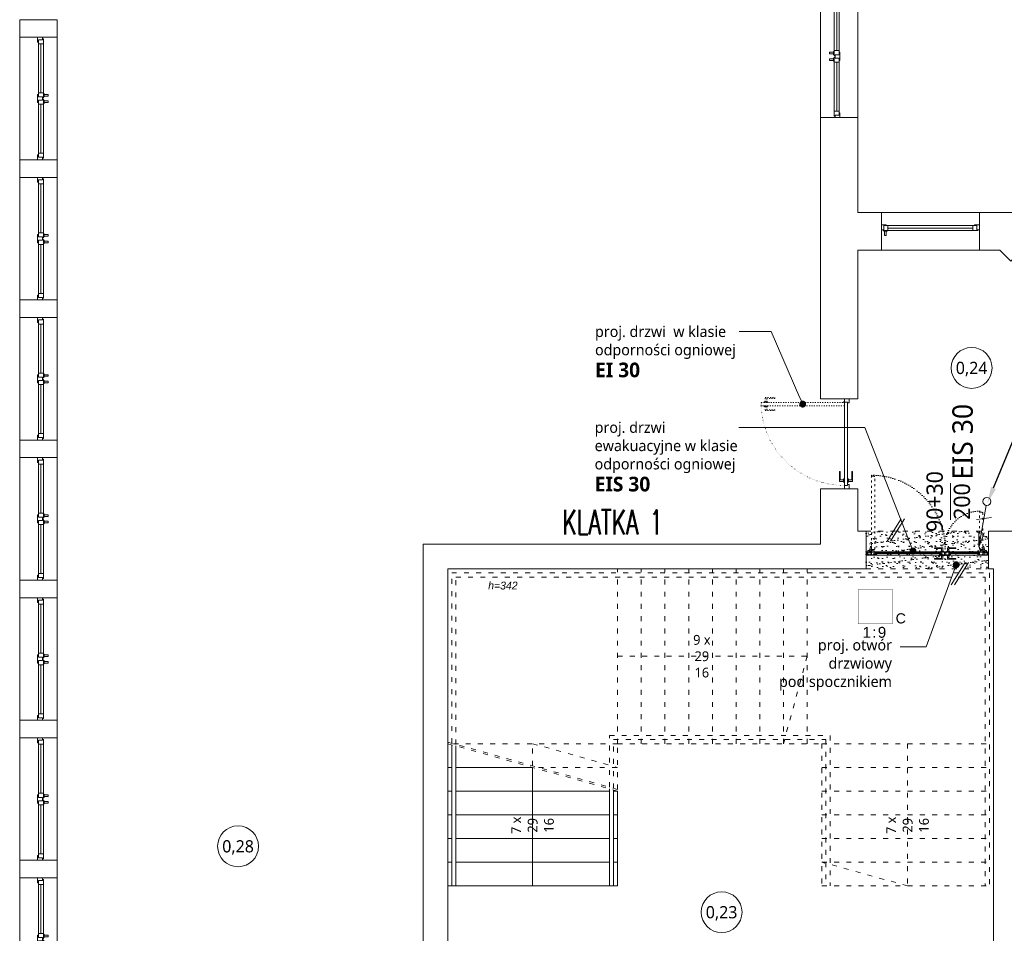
# Model space of a CAD drawing. Header units: millimetres. Extents: x 74561 to 128111, y -68197 to -28273.
# Tile 2 of 26: x 75001 to 77412, y -63446 to -61210. Entities that reach past the tile are written whole.
import ezdxf
from ezdxf import colors
from ezdxf.entities.mleader import LeaderData, LeaderLine
from ezdxf.enums import TextEntityAlignment as Align
from ezdxf.math import Vec2, Vec3

# ---------------------------------------------------------------- set-up
doc = ezdxf.new("R2010")
doc.units = ezdxf.units.MM
doc.set_wipeout_variables(frame=1)
doc.linetypes.add('ACAD_ISO03W100', pattern=[30, 12, -18])
doc.linetypes.add('ACAD_ISO07W100', pattern=[3, 0, -3])
doc.layers.get('0').update_dxf_attribs({"color": 251, "lineweight": 9})
for name, color, linetype, lineweight in [('_IE_Gniazda', 3, 'Continuous', 15), ('A-stolarka.ART', 251, 'Continuous', 9), ('IE_Gniazda.', 3, 'Continuous', 15), ('IE_Gniazda..', 3, 'Continuous', 15), ('IE_LEGENDA', 7, 'Continuous', 13), ('opis..KF', 251, 'Continuous', 9), ('SAP_elementy', 1, 'Continuous', 15), ('SchSec_adres_element', 1, 'Continuous', 15), ('SchSec_adres_grupy', 6, 'Continuous', 15), ('SchSec_centrala', 3, 'Continuous', 15), ('SchSec_opisy', 9, 'Continuous', 15), ('stolarka_arch', 251, 'Continuous', 9), ('zmiany..KF', 251, 'Continuous', 9), ('ściany ist..KF', 251, 'Continuous', 9)]:
    doc.layers.add(name, color=color, linetype=linetype, lineweight=lineweight)
doc.styles.add('ARCH', font='segoeuil.ttf')
doc.styles.add('omega_simplex', font='simplex.shx')
doc.styles.add('SIMLPEX', font='simplex.shx')
doc.styles.get("Standard").update_dxf_attribs({"font": 'arial.ttf'})

# ---------------------------------------------------------------- blocks, each defined once
blk = doc.blocks.new('*U994')
at = {"layer": 'stolarka_arch', "lineweight": 0}
blk.add_lwpolyline([(0, 0), (150, 0), (150, -46), (0, -46)], close=True, dxfattribs=at)
at = {"layer": 'stolarka_arch'}
for points in [[(0, -22), (6, -22), (6, -23), (3, -23), (3, -28), (0, -28)], [(3, -23), (8, -23), (8, -29), (2, -29), (2, -28), (3, -28)], [(8, -26), (68, -26), (68, -23), (8, -23)], [(73, -23), (68, -23), (68, -29), (74, -29), (74, -28), (73, -28)], [(70, -22), (80, -22), (80, -23), (77, -23), (77, -28), (73, -28), (73, -23), (70, -23)], [(77, -23), (82, -23), (82, -29), (76, -29), (76, -28), (77, -28)], [(142, -26), (82, -26), (82, -23), (142, -23)], [(147, -23), (142, -23), (142, -29), (148, -29), (148, -28), (147, -28)], [(150, -22), (144, -22), (144, -23), (147, -23), (147, -28), (150, -28)], [(8, -26), (68, -26), (68, -29), (8, -29)], [(73, -30), (69, -30), (69, -29), (73, -29)], [(72, -35), (70, -35), (70, -30), (72, -30)], [(81, -30), (77, -30), (77, -29), (81, -29)], [(80, -35), (78, -35), (78, -30), (80, -30)], [(142, -26), (82, -26), (82, -29), (142, -29)]]:
    blk.add_lwpolyline(points, close=True, dxfattribs=at)
blk = doc.blocks.new('*U1004')
at = {"layer": 'stolarka_arch', "lineweight": 0}
blk.add_lwpolyline([(0, 0), (150, 0), (150, -46), (0, -46)], close=True, dxfattribs=at)
at = {"layer": 'stolarka_arch'}
for points in [[(0, -22), (6, -22), (6, -23), (3, -23), (3, -28), (0, -28)], [(3, -23), (8, -23), (8, -29), (2, -29), (2, -28), (3, -28)], [(8, -26), (68, -26), (68, -23), (8, -23)], [(73, -23), (68, -23), (68, -29), (74, -29), (74, -28), (73, -28)], [(70, -22), (80, -22), (80, -23), (77, -23), (77, -28), (73, -28), (73, -23), (70, -23)], [(77, -23), (82, -23), (82, -29), (76, -29), (76, -28), (77, -28)], [(142, -26), (82, -26), (82, -23), (142, -23)], [(147, -23), (142, -23), (142, -29), (148, -29), (148, -28), (147, -28)], [(150, -22), (144, -22), (144, -23), (147, -23), (147, -28), (150, -28)], [(8, -26), (68, -26), (68, -29), (8, -29)], [(73, -30), (69, -30), (69, -29), (73, -29)], [(72, -35), (70, -35), (70, -30), (72, -30)], [(81, -30), (77, -30), (77, -29), (81, -29)], [(80, -35), (78, -35), (78, -30), (80, -30)], [(142, -26), (82, -26), (82, -29), (142, -29)]]:
    blk.add_lwpolyline(points, close=True, dxfattribs=at)
blk = doc.blocks.new('*U996')
at = {"layer": 'stolarka_arch', "lineweight": 0}
blk.add_lwpolyline([(0, 0), (150, 0), (150, -46), (0, -46)], close=True, dxfattribs=at)
at = {"layer": 'stolarka_arch'}
for points in [[(0, -22), (6, -22), (6, -23), (3, -23), (3, -28), (0, -28)], [(3, -23), (8, -23), (8, -29), (2, -29), (2, -28), (3, -28)], [(8, -26), (68, -26), (68, -23), (8, -23)], [(73, -23), (68, -23), (68, -29), (74, -29), (74, -28), (73, -28)], [(70, -22), (80, -22), (80, -23), (77, -23), (77, -28), (73, -28), (73, -23), (70, -23)], [(77, -23), (82, -23), (82, -29), (76, -29), (76, -28), (77, -28)], [(142, -26), (82, -26), (82, -23), (142, -23)], [(147, -23), (142, -23), (142, -29), (148, -29), (148, -28), (147, -28)], [(150, -22), (144, -22), (144, -23), (147, -23), (147, -28), (150, -28)], [(8, -26), (68, -26), (68, -29), (8, -29)], [(73, -30), (69, -30), (69, -29), (73, -29)], [(72, -35), (70, -35), (70, -30), (72, -30)], [(81, -30), (77, -30), (77, -29), (81, -29)], [(80, -35), (78, -35), (78, -30), (80, -30)], [(142, -26), (82, -26), (82, -29), (142, -29)]]:
    blk.add_lwpolyline(points, close=True, dxfattribs=at)
blk = doc.blocks.new('*U997')
at = {"layer": 'stolarka_arch', "lineweight": 0}
blk.add_lwpolyline([(0, 0), (150, 0), (150, -46), (0, -46)], close=True, dxfattribs=at)
at = {"layer": 'stolarka_arch'}
for points in [[(0, -22), (6, -22), (6, -23), (3, -23), (3, -28), (0, -28)], [(3, -23), (8, -23), (8, -29), (2, -29), (2, -28), (3, -28)], [(8, -26), (68, -26), (68, -23), (8, -23)], [(73, -23), (68, -23), (68, -29), (74, -29), (74, -28), (73, -28)], [(70, -22), (80, -22), (80, -23), (77, -23), (77, -28), (73, -28), (73, -23), (70, -23)], [(77, -23), (82, -23), (82, -29), (76, -29), (76, -28), (77, -28)], [(142, -26), (82, -26), (82, -23), (142, -23)], [(147, -23), (142, -23), (142, -29), (148, -29), (148, -28), (147, -28)], [(150, -22), (144, -22), (144, -23), (147, -23), (147, -28), (150, -28)], [(8, -26), (68, -26), (68, -29), (8, -29)], [(73, -30), (69, -30), (69, -29), (73, -29)], [(72, -35), (70, -35), (70, -30), (72, -30)], [(81, -30), (77, -30), (77, -29), (81, -29)], [(80, -35), (78, -35), (78, -30), (80, -30)], [(142, -26), (82, -26), (82, -29), (142, -29)]]:
    blk.add_lwpolyline(points, close=True, dxfattribs=at)
blk = doc.blocks.new('*U998')
at = {"layer": 'stolarka_arch', "lineweight": 0}
blk.add_lwpolyline([(0, 0), (150, 0), (150, -46), (0, -46)], close=True, dxfattribs=at)
at = {"layer": 'stolarka_arch'}
for points in [[(0, -22), (6, -22), (6, -23), (3, -23), (3, -28), (0, -28)], [(3, -23), (8, -23), (8, -29), (2, -29), (2, -28), (3, -28)], [(8, -26), (68, -26), (68, -23), (8, -23)], [(73, -23), (68, -23), (68, -29), (74, -29), (74, -28), (73, -28)], [(70, -22), (80, -22), (80, -23), (77, -23), (77, -28), (73, -28), (73, -23), (70, -23)], [(77, -23), (82, -23), (82, -29), (76, -29), (76, -28), (77, -28)], [(142, -26), (82, -26), (82, -23), (142, -23)], [(147, -23), (142, -23), (142, -29), (148, -29), (148, -28), (147, -28)], [(150, -22), (144, -22), (144, -23), (147, -23), (147, -28), (150, -28)], [(8, -26), (68, -26), (68, -29), (8, -29)], [(73, -30), (69, -30), (69, -29), (73, -29)], [(72, -35), (70, -35), (70, -30), (72, -30)], [(81, -30), (77, -30), (77, -29), (81, -29)], [(80, -35), (78, -35), (78, -30), (80, -30)], [(142, -26), (82, -26), (82, -29), (142, -29)]]:
    blk.add_lwpolyline(points, close=True, dxfattribs=at)
blk = doc.blocks.new('*U1000')
at = {"layer": 'stolarka_arch', "lineweight": 0}
blk.add_lwpolyline([(0, 0), (150, 0), (150, -46), (0, -46)], close=True, dxfattribs=at)
at = {"layer": 'stolarka_arch'}
for points in [[(0, -22), (6, -22), (6, -23), (3, -23), (3, -28), (0, -28)], [(3, -23), (8, -23), (8, -29), (2, -29), (2, -28), (3, -28)], [(8, -26), (68, -26), (68, -23), (8, -23)], [(73, -23), (68, -23), (68, -29), (74, -29), (74, -28), (73, -28)], [(70, -22), (80, -22), (80, -23), (77, -23), (77, -28), (73, -28), (73, -23), (70, -23)], [(77, -23), (82, -23), (82, -29), (76, -29), (76, -28), (77, -28)], [(142, -26), (82, -26), (82, -23), (142, -23)], [(147, -23), (142, -23), (142, -29), (148, -29), (148, -28), (147, -28)], [(150, -22), (144, -22), (144, -23), (147, -23), (147, -28), (150, -28)], [(8, -26), (68, -26), (68, -29), (8, -29)], [(73, -30), (69, -30), (69, -29), (73, -29)], [(72, -35), (70, -35), (70, -30), (72, -30)], [(81, -30), (77, -30), (77, -29), (81, -29)], [(80, -35), (78, -35), (78, -30), (80, -30)], [(142, -26), (82, -26), (82, -29), (142, -29)]]:
    blk.add_lwpolyline(points, close=True, dxfattribs=at)
blk = doc.blocks.new('*U1001')
at = {"layer": 'stolarka_arch', "lineweight": 0}
blk.add_lwpolyline([(0, 0), (150, 0), (150, -46), (0, -46)], close=True, dxfattribs=at)
at = {"layer": 'stolarka_arch'}
for points in [[(0, -22), (6, -22), (6, -23), (3, -23), (3, -28), (0, -28)], [(3, -23), (8, -23), (8, -29), (2, -29), (2, -28), (3, -28)], [(8, -26), (68, -26), (68, -23), (8, -23)], [(73, -23), (68, -23), (68, -29), (74, -29), (74, -28), (73, -28)], [(70, -22), (80, -22), (80, -23), (77, -23), (77, -28), (73, -28), (73, -23), (70, -23)], [(77, -23), (82, -23), (82, -29), (76, -29), (76, -28), (77, -28)], [(142, -26), (82, -26), (82, -23), (142, -23)], [(147, -23), (142, -23), (142, -29), (148, -29), (148, -28), (147, -28)], [(150, -22), (144, -22), (144, -23), (147, -23), (147, -28), (150, -28)], [(8, -26), (68, -26), (68, -29), (8, -29)], [(73, -30), (69, -30), (69, -29), (73, -29)], [(72, -35), (70, -35), (70, -30), (72, -30)], [(81, -30), (77, -30), (77, -29), (81, -29)], [(80, -35), (78, -35), (78, -30), (80, -30)], [(142, -26), (82, -26), (82, -29), (142, -29)]]:
    blk.add_lwpolyline(points, close=True, dxfattribs=at)
blk = doc.blocks.new('*U1065')
at = {"layer": 'stolarka_arch', "lineweight": 0}
blk.add_lwpolyline([(0, 0), (150, 0), (150, -46), (0, -46)], close=True, dxfattribs=at)
at = {"layer": 'stolarka_arch'}
for points in [[(0, -22), (6, -22), (6, -23), (3, -23), (3, -28), (0, -28)], [(3, -23), (8, -23), (8, -29), (2, -29), (2, -28), (3, -28)], [(8, -26), (68, -26), (68, -23), (8, -23)], [(73, -23), (68, -23), (68, -29), (74, -29), (74, -28), (73, -28)], [(70, -22), (80, -22), (80, -23), (77, -23), (77, -28), (73, -28), (73, -23), (70, -23)], [(77, -23), (82, -23), (82, -29), (76, -29), (76, -28), (77, -28)], [(142, -26), (82, -26), (82, -23), (142, -23)], [(147, -23), (142, -23), (142, -29), (148, -29), (148, -28), (147, -28)], [(150, -22), (144, -22), (144, -23), (147, -23), (147, -28), (150, -28)], [(8, -26), (68, -26), (68, -29), (8, -29)], [(73, -30), (69, -30), (69, -29), (73, -29)], [(72, -35), (70, -35), (70, -30), (72, -30)], [(81, -30), (77, -30), (77, -29), (81, -29)], [(80, -35), (78, -35), (78, -30), (80, -30)], [(142, -26), (82, -26), (82, -29), (142, -29)]]:
    blk.add_lwpolyline(points, close=True, dxfattribs=at)
blk = doc.blocks.new('*U667')
at = {"layer": 'stolarka_arch', "linetype": 'ACAD_ISO03W100', "lineweight": 0, "ltscale": 0.1}
for points in [[(3.5, 97), (-1.5, 97), (-1.5, 85), (-0.5, 85), (-0.5, 95), (3.5, 95)], [(3.5, 98), (3.5, 94), (4.5, 94), (4.5, 98)], [(4.5, 102), (4.5, 0), (8.5, 0), (8.5, 102)], [(9.5, 98), (9.5, 94), (8.5, 94), (8.5, 98)], [(9.5, 97), (14.5, 97), (14.5, 85), (13.5, 85), (13.5, 95), (9.5, 95)]]:
    blk.add_lwpolyline(points, close=True, dxfattribs=at)
at = {"layer": 'stolarka_arch'}
for points in [[(5, -4), (5, -6), (0, -6), (0, 0), (4, 0), (4, -4), (5, -4)], [(106, 0), (4, 0), (4, -4), (106, -4)], [(101, 1), (101, 6), (89, 6), (89, 5), (99, 5), (99, 1)], [(102, 1), (98, 1), (98, 0), (102, 0)], [(105, -4), (105, -6), (110, -6), (110, 0), (106, 0), (106, -4), (105, -4)], [(101, -5), (101, -10), (89, -10), (89, -9), (99, -9), (99, -5)], [(102, -5), (98, -5), (98, -4), (102, -4)]]:
    blk.add_lwpolyline(points, close=True, dxfattribs=at)
blk.add_circle((4, 0.5), 0.5, dxfattribs=at)
at = {"layer": 'stolarka_arch', "linetype": 'ACAD_ISO07W100', "lineweight": 0, "ltscale": 0.5}
blk.add_arc((4, 0), 102, 0, 89.6506, dxfattribs=at)
blk = doc.blocks.new('nr pom')
at = {"layer": 'opis..KF', "lineweight": 20}
blk.add_circle((0, 0), 25, dxfattribs=at)
at = {"layer": 'opis..KF', "style": 'ARCH'}
blk.add_attdef('00', text='', height=15, dxfattribs=at).set_placement((0, 0), align=Align.MIDDLE_CENTER)
blk = doc.blocks.new('*U1792')
at = {"layer": 'A-stolarka.ART'}
for p, q in [((0, -4.5), (0, 0)), ((175, -4.5), (175, 0)), ((106.1, -1.6), (14.1, -1.6)), ((160.9, -1.6), (119.9, -1.6))]:
    blk.add_line(p, q, dxfattribs=at)
at = {"layer": 'A-stolarka.ART', "lineweight": 0}
for p, q in [((105.1, -4.5), (15.1, -4.5)), ((15.3, 0), (104.8, 0)), ((159.9, -4.5), (120.9, -4.5)), ((121.2, 0), (159.7, 0))]:
    blk.add_line(p, q, dxfattribs=at)
at = {"layer": 'A-stolarka.ART', "color": 250, "linetype": 'ACAD_ISO03W100', "lineweight": 0, "ltscale": 0.25, "true_color": 0x323232}
for points in [[(12.5, 107.8), (11.7, 107.8), (11.7, 108.7), (11.5, 108.7), (11.5, 108.3), (8.2, 108.3), (8.2, 108.8), (8.5, 108.8), (8.5, 109), (8.2, 109), (8.2, 109.6), (8.5, 109.6), (8.5, 109.8), (8, 109.8), (8, 1.9), (8.5, 1.9), (8.5, 2.1), (8.2, 2.1), (8.2, 2.8), (8.5, 2.8), (8.5, 3), (8.2, 3), (8.2, 3.5), (11.5, 3.5), (11.5, 3.1), (11.7, 3.1), (11.7, 4), (12.5, 4)], [(167, 56.3), (167, 1.9), (166.5, 1.9), (166.5, 2.1), (166.8, 2.1), (166.8, 2.8), (166.5, 2.8), (166.5, 3), (166.8, 3), (166.8, 3.5), (163.5, 3.5), (163.5, 3.1), (163.3, 3.1), (163.3, 4), (162.5, 4), (162.5, 58.4), (163, 58.4), (163, 58.2), (162.7, 58.2), (162.7, 57.6), (163, 57.6), (163, 57.4), (162.7, 57.4), (162.7, 56.8), (166, 56.8), (166, 57.2), (166.2, 57.2), (166.2, 56.3)]]:
    blk.add_lwpolyline(points, close=True, dxfattribs=at)
at = {"layer": 'A-stolarka.ART'}
for points in [[(6.5, -0.8), (5.6, -0.8), (5.6, 0), (1, 0), (1, -0.2), (1.5, -0.2), (1.5, -2), (1, -2), (1, -2.6), (1.5, -2.6), (1.5, -4.3), (1, -4.3), (1, -4.5), (7.6, -4.5), (7.6, -4), (7.4, -4), (7.4, -4.3), (6.8, -4.3), (6.8, -4), (6.6, -4), (6.6, -4.3), (6.1, -4.3), (6.1, -1), (6.5, -1)], [(15.3, 0), (6, 0), (6, -0.5), (6.2, -0.5), (6.2, -0.2), (6.8, -0.2), (6.8, -0.5), (7.1, -0.5), (7.1, -0.2), (7.6, -0.2), (7.6, -3.5), (7.2, -3.5), (7.2, -3.7), (8.1, -3.7), (8.1, -4.5), (13.2, -4.5), (13.2, -4.3), (12.8, -4.3), (12.8, -2.6), (13.2, -2.6), (13.2, -2), (12.8, -2), (12.8, -0.2), (14.3, -0.2), (14.3, -0.5), (14.5, -0.5), (14.5, -0.2), (15.1, -0.2), (15.1, -0.5), (15.3, -0.5)], [(104.8, 0), (114.1, 0), (114.1, -0.5), (113.9, -0.5), (113.9, -0.2), (113.3, -0.2), (113.3, -0.5), (113.1, -0.5), (113.1, -0.2), (112.5, -0.2), (112.5, -3.5), (112.9, -3.5), (112.9, -3.7), (112, -3.7), (112, -4.5), (106.9, -4.5), (106.9, -4.3), (107.4, -4.3), (107.4, -2.6), (106.9, -2.6), (106.9, -2), (107.4, -2), (107.4, -0.2), (105.8, -0.2), (105.8, -0.5), (105.6, -0.5), (105.6, -0.2), (105, -0.2), (105, -0.5), (104.8, -0.5)], [(121.2, 0), (121.2, -0.5), (121, -0.5), (121, -0.2), (120.4, -0.2), (120.4, -0.5), (120.2, -0.5), (120.2, -0.2), (118.6, -0.2), (118.6, -2), (119.1, -2), (119.1, -2.6), (118.6, -2.6), (118.6, -4.3), (119.1, -4.3), (119.1, -4.5), (112.5, -4.5), (112.5, -4), (112.7, -4), (112.7, -4.3), (113.3, -4.3), (113.3, -4), (113.5, -4), (113.5, -4.3), (114.1, -4.3), (114.1, -1), (113.7, -1), (113.7, -0.8), (114.6, -0.8), (114.6, 0)], [(159.7, 0), (168.9, 0), (168.9, -0.5), (168.8, -0.5), (168.8, -0.2), (168.1, -0.2), (168.1, -0.5), (167.9, -0.5), (167.9, -0.2), (167.4, -0.2), (167.4, -3.5), (167.8, -3.5), (167.8, -3.7), (166.9, -3.7), (166.9, -4.5), (161.8, -4.5), (161.8, -4.3), (162.2, -4.3), (162.2, -2.6), (161.8, -2.6), (161.8, -2), (162.2, -2), (162.2, -0.2), (160.7, -0.2), (160.7, -0.5), (160.5, -0.5), (160.5, -0.2), (159.9, -0.2), (159.9, -0.5), (159.7, -0.5)], [(168.5, -0.8), (169.4, -0.8), (169.4, 0), (174, 0), (174, -0.2), (173.5, -0.2), (173.5, -2), (174, -2), (174, -2.6), (173.5, -2.6), (173.5, -4.3), (174, -4.3), (174, -4.5), (167.4, -4.5), (167.4, -4), (167.6, -4), (167.6, -4.3), (168.1, -4.3), (168.1, -4), (168.4, -4), (168.4, -4.3), (168.9, -4.3), (168.9, -1), (168.5, -1)], [(5.9, -1), (5.4, -1), (5.4, -0.2), (1.7, -0.2), (1.7, -2.2), (1.2, -2.2), (1.2, -2.4), (1.7, -2.4), (1.7, -4.3), (5.9, -4.3)], [(12.6, -0.2), (7.8, -0.2), (7.8, -3.5), (8.3, -3.5), (8.3, -4.3), (12.6, -4.3), (12.6, -2.4), (13.1, -2.4), (13.1, -2.2), (12.6, -2.2)], [(13, -4.3), (13.2, -4.3), (13.2, -4.5), (15.1, -4.5), (15.1, -2.6), (13, -2.6), (13, -2.8), (14.9, -2.8), (14.9, -4.3), (13.4, -4.3), (13.4, -4.1), (13, -4.1)], [(106.1, -0.8), (14.1, -0.8), (14.1, -2.3), (106.1, -2.3)], [(107.1, -4.3), (106.9, -4.3), (106.9, -4.5), (105.1, -4.5), (105.1, -2.6), (107.1, -2.6), (107.1, -2.8), (105.3, -2.8), (105.3, -4.3), (106.7, -4.3), (106.7, -4.1), (107.1, -4.1)], [(107.6, -0.2), (112.3, -0.2), (112.3, -3.5), (111.8, -3.5), (111.8, -4.3), (107.6, -4.3), (107.6, -2.4), (107.1, -2.4), (107.1, -2.2), (107.6, -2.2)], [(114.3, -1), (114.8, -1), (114.8, -0.2), (118.4, -0.2), (118.4, -2.2), (118.9, -2.2), (118.9, -2.4), (118.4, -2.4), (118.4, -4.3), (114.3, -4.3)], [(118.9, -4.3), (119.1, -4.3), (119.1, -4.5), (120.9, -4.5), (120.9, -2.6), (118.9, -2.6), (118.9, -2.8), (120.8, -2.8), (120.8, -4.3), (119.3, -4.3), (119.3, -4.1), (118.9, -4.1)], [(160.9, -0.8), (119.9, -0.8), (119.9, -2.3), (160.9, -2.3)], [(162, -4.3), (161.8, -4.3), (161.8, -4.5), (159.9, -4.5), (159.9, -2.6), (162, -2.6), (162, -2.8), (160.1, -2.8), (160.1, -4.3), (161.6, -4.3), (161.6, -4.1), (162, -4.1)], [(162.4, -0.2), (167.2, -0.2), (167.2, -3.5), (166.7, -3.5), (166.7, -4.3), (162.4, -4.3), (162.4, -2.4), (161.9, -2.4), (161.9, -2.2), (162.4, -2.2)], [(169.1, -1), (169.6, -1), (169.6, -0.2), (173.3, -0.2), (173.3, -2.2), (173.8, -2.2), (173.8, -2.4), (173.3, -2.4), (173.3, -4.3), (169.1, -4.3)]]:
    blk.add_lwpolyline(points, close=True, dxfattribs=at)
at = {"layer": 'A-stolarka.ART', "lineweight": 0}
for points in [[(5.9, 0.5), (5.1, 0.5, 0.43839), (4.8, 0.3), (4.8, 0), (2.3, 0), (2.3, 0.9, -0.320305), (3, 1.9), (4.6, 2.5)], [(7.5, 2.5), (11.2, 1.8, -0.364335), (12, 0.8), (12, 0), (8.5, 0), (8.5, 0.4, 0.43839), (8.3, 0.6), (6.2, 0.5)], [(167.5, 2.5), (163.8, 1.8, 0.364335), (163, 0.8), (163, 0), (166.5, 0), (166.5, 0.4, -0.43839), (166.7, 0.6), (168.8, 0.5)], [(169.1, 0.5), (169.9, 0.5, -0.43839), (170.2, 0.3), (170.2, 0), (172.7, 0), (172.7, 0.9, 0.320305), (172, 1.9), (170.4, 2.5)]]:
    blk.add_lwpolyline(points, format="xyb", dxfattribs=at)
at = {"layer": 'A-stolarka.ART', "color": 250, "linetype": 'ACAD_ISO03W100', "lineweight": 0, "ltscale": 0.25, "true_color": 0x323232}
for points in [[(5.5, 3.4), (6.2, 7.1, -0.364335), (7.2, 7.9), (8, 7.9), (8, 4.4), (7.6, 4.4, 0.43839), (7.4, 4.2), (7.5, 2.1)], [(169.5, 3.4), (168.8, 7.1, 0.364335), (167.8, 7.9), (167, 7.9), (167, 4.4), (167.4, 4.4, -0.43839), (167.6, 4.2), (167.5, 2.1)]]:
    blk.add_lwpolyline(points, format="xyb", dxfattribs=at)
at = {"layer": 'A-stolarka.ART', "lineweight": 0}
for points in [[(110, 1), (110, 6), (98, 6), (98, 5), (108, 5), (108, 1)], [(111, 1), (107, 1), (107, 0), (111, 0)], [(115.6, 1), (119.6, 1), (119.6, 0), (115.6, 0)], [(116.6, 1), (116.6, 6), (128.6, 6), (128.6, 5), (118.6, 5), (118.6, 1)], [(110, -5.5), (110, -10.5), (98, -10.5), (98, -9.5), (108, -9.5), (108, -5.5)], [(111, -5.5), (107, -5.5), (107, -4.5), (111, -4.5)], [(115.6, -5.5), (119.6, -5.5), (119.6, -4.5), (115.6, -4.5)], [(116.6, -5.5), (116.6, -10.5), (128.6, -10.5), (128.6, -9.5), (118.6, -9.5), (118.6, -5.5)]]:
    blk.add_lwpolyline(points, close=True, dxfattribs=at)
for centre in [(6, 1.9), (168.9, 1.9)]:
    blk.add_circle(centre, 1.5, dxfattribs=at)
at = {"layer": 'A-stolarka.ART', "color": 250, "linetype": 'ACAD_ISO07W100', "lineweight": 0, "true_color": 0x323232}
for centre, radius, start, end in [((8, 4.5), 105.3, 0, 90), ((162.5, 9.2), 49.2, 90, 180)]:
    blk.add_arc(centre, radius, start, end, dxfattribs=at)
blk = doc.blocks.new('*U1836')
at = {"layer": 'stolarka_arch', "lineweight": 0}
blk.add_lwpolyline([(0, 0), (120, 0), (120, -46), (0, -46)], close=True, dxfattribs=at)
at = {"layer": 'stolarka_arch'}
for points in [[(0, -15), (6, -15), (6, -16), (3, -16), (3, -21), (0, -21)], [(3, -16), (8, -16), (8, -22), (2, -22), (2, -21), (3, -21)], [(8, -19), (112, -19), (112, -16), (8, -16)], [(8, -19), (112, -19), (112, -22), (8, -22)], [(117, -16), (112, -16), (112, -22), (118, -22), (118, -21), (117, -21)], [(117, -23), (113, -23), (113, -22), (117, -22)], [(120, -15), (114, -15), (114, -16), (117, -16), (117, -21), (120, -21)], [(116, -28), (114, -28), (114, -23), (116, -23)]]:
    blk.add_lwpolyline(points, close=True, dxfattribs=at)
blk = doc.blocks.new('_Dot')
at = {"color": 0, "linetype": 'ByBlock', "lineweight": -2}
blk.add_line((-0.5, 0), (-1, 0), dxfattribs=at)
at = {"color": 0, "linetype": 'ByBlock', "const_width": 0.5}
blk.add_lwpolyline([(-0.25, 0, 1), (0.25, 0, 1)], format="xyb", close=True, dxfattribs=at)
blk = doc.blocks.new('*U1899')
at = {"const_width": 1}
blk.add_lwpolyline([(-25, -25), (-25, 25), (25, 25), (25, -25)], close=True, dxfattribs=at)
at = {"const_width": 0.2}
blk.add_lwpolyline([(-8, 18), (-15.5, 4.5, 0.572988), (-12.9, 0), (-3, 0, -0.572988), (-0.4, -4.5), (-8, -18)], format="xyb", dxfattribs=at)
blk.add_lwpolyline([(8, -8), (8, 18), (8, 11), (4.4, 11), (11.6, 11)], dxfattribs=at)
blk.add_lwpolyline([(3, -13), (3, -13, -0.414214), (8, -8), (8, -8, -0.414214), (13, -13), (13, -13, -0.414214), (8, -18), (8, -18, -0.414214)], format="xyb", close=True, dxfattribs=at)
at = {"layer": 'SchSec_adres_element', "insert": (-1.4, -37.9), "char_height": 16, "width": 17.797, "attachment_point": 5}
blk.add_mtext('\\pxqc;:', dxfattribs=at)
at = {"layer": 'SchSec_adres_element', "transparency": 33554687, "flags": 8}
blk.add_attdef('PETLA', text='', height=16, dxfattribs=at).set_placement((-6.4, -37.9), align=Align.MIDDLE_RIGHT)
blk.add_attdef('ELEM', text='', height=16, dxfattribs=at).set_placement((3.6, -37.9), align=Align.MIDDLE_LEFT)
at = {"layer": 'SchSec_adres_grupy', "flags": 8}
blk.add_attdef('ADRES', text='', height=16, dxfattribs=at).set_placement((0, 29), align=Align.CENTER)
at = {"layer": 'SchSec_centrala', "flags": 8}
blk.add_attdef('CSP', text='', height=16, dxfattribs=at).set_placement((-0.7, -90.7), align=Align.CENTER)
blk.add_wipeout([(-25, -25), (-25, 25), (25, 25), (25, -25)])
at = {"insert": (30, -25), "char_height": 15, "width": 19.244, "attachment_point": 7}
blk.add_mtext('\\pxql;C', dxfattribs=at)
at = {"layer": 'SchSec_opisy', "flags": 8}
for tag, p in [('OP_1', (-29, 17)), ('OP_2', (-29, 0)), ('OP_3', (-29, -17))]:
    blk.add_attdef(tag, text='', height=16, dxfattribs=at).set_placement(p, align=Align.MIDDLE_RIGHT)
blk = doc.blocks.new('*U1907')
at = {"layer": '_IE_Gniazda', "color": 0}
for p, q in [((-0.9, -5.8), (-11.6, -67.5)), ((-15.5, -26.5), (7, -23.5)), ((-11.6, -67.5), (-11.6, -45.1)), ((-11.6, -67.5), (-4.2, -46.1))]:
    blk.add_line(p, q, dxfattribs=at)
blk.add_circle((0, 0), 5.93, dxfattribs=at)
at = {"layer": '_IE_Gniazda', "color": 0, "style": 'SIMLPEX', "width": 0.7, "flags": 4}
for tag, p in [('NR_OBWODU', (32.6, -28.5)), ('OPIS', (32.5, -52))]:
    blk.add_attdef(tag, p, '', height=20, dxfattribs=at)

msp = doc.modelspace()

# ---------------------------------------------------------------- hatches: boundary and pattern name
at = {"layer": 'zmiany..KF', "linetype": 'ACAD_ISO03W100', "lineweight": 0, "ltscale": 0.1}
h = msp.add_hatch(dxfattribs=at)
h.set_pattern_fill('AR-SAND', color=256, scale=0.4)
h.set_pattern_definition([(37.5, (-87490.113, 66125.997), (-0.6400125, 19.5765295), [0, -15.4432, 0, -17.272, 0, -16.51]), (7.5, (-87490.113, 66125.997), (17.9809313, 28.673004), [0, -8.3312, 0, -13.9192, 0, -5.334]), (327.5, (-87502.61, 66125.997), (31.6396948, 0.0574874), [0, -5.08, 0, -18.288, 0, -23.876]), (317.5, (-87502.61, 66125.997), (30.542258, 8.917173), [0, -2.54, 0, -11.9888, 0, -13.716])])
h.paths.add_polyline_path([(77073.1, -62554), (77373.1, -62554), (77373.1, -62462), (77073.1, -62462)])

# ---------------------------------------------------------------- linework, layer by layer
at = {"linetype": 'ACAD_ISO03W100'}
for p, q in [((76465, -63094), (76048.9, -62978)), ((76465, -63098), (76048.9, -62982))]:
    msp.add_line(p, q, dxfattribs=at)
for points in [[(76059, -62980.8), (76059, -62564), (77375, -62564), (77375, -63330)], [(76465, -62982), (76465, -62554)], [(76523, -62982), (76523, -62554)], [(76581, -62982), (76581, -62554)], [(76639, -62982), (76639, -62554)], [(76697, -62982), (76697, -62554)], [(76755, -62982), (76755, -62554)], [(76813, -62982), (76813, -62554)], [(76871, -62982), (76871, -62554)], [(76929, -62982), (76929, -62554)], [(76069, -62983.6), (76069, -62574), (77365, -62574), (77365, -63330)], [(76465, -62768), (76929, -62768), (76871, -62982)], [(76445, -63088.4), (76445, -62962), (76985, -62962), (76985, -63330)], [(76455, -63091.2), (76455, -62972), (76975, -62972), (76975, -63330)], [(76063.2, -62982), (76465, -62982)], [(76257, -63036), (76257, -62982), (76465, -63040)], [(76465, -63094), (76465, -62982), (76965, -62982), (76965, -63330)], [(76965, -62982), (77385, -62982)], [(77175, -62982), (77175, -63330), (76965, -63272)], [(76271.3, -63040), (76465, -63040)], [(76965, -63040), (77385, -63040)], [(76965, -63098), (77385, -63098)], [(76965, -63156), (77385, -63156)], [(76965, -63214), (77385, -63214)], [(76965, -63272), (77385, -63272)], [(76965, -63330), (77385, -63330)]]:
    msp.add_lwpolyline(points, dxfattribs=at)
for points in [[(76059, -63330), (76059, -62984.8)], [(76069, -63330), (76069, -62987.6)], [(76049, -63040), (76059, -63040)], [(76069, -63040), (76256.9, -63040)], [(76257, -63330), (76257, -63040)], [(76049, -63098), (76059, -63098)], [(76069, -63098), (76445, -63098)], [(76445, -63330), (76445, -63092.4)], [(76455, -63330), (76455, -63095.2)], [(76455, -63098), (76465, -63098)], [(76465, -63330), (76465, -63098)], [(76049, -63156), (76059, -63156)], [(76069, -63156), (76445, -63156)], [(76455, -63156), (76465, -63156)], [(76049, -63214), (76059, -63214)], [(76069, -63214), (76445, -63214)], [(76455, -63214), (76465, -63214)], [(76049, -63272), (76059, -63272)], [(76069, -63272), (76445, -63272)], [(76455, -63272), (76465, -63272)], [(76049, -63330), (76465, -63330)]]:
    msp.add_lwpolyline(points)
at = {"layer": 'zmiany..KF', "linetype": 'ByBlock'}
for p, q in [((77158.9, -62431.6), (77124.7, -62486.5)), ((77167, -62431.6), (77132.8, -62486.5)), ((77315.8, -62538.1), (77281.6, -62592.9)), ((77323.9, -62538.1), (77289.7, -62592.9))]:
    msp.add_line(p, q, dxfattribs=at)
at = {"layer": 'zmiany..KF', "linetype": 'ACAD_ISO03W100'}
for p, q in [((77073.1, -62462), (77373.1, -62462)), ((77073.1, -62554), (77373.1, -62554))]:
    msp.add_line(p, q, dxfattribs=at)
at = {"layer": 'ściany ist..KF', "linetype": 'ByBlock'}
for p, q in [((77110.7, -61773.8), (77110.7, -61681.8)), ((77350.7, -61773.8), (77350.7, -61681.8))]:
    msp.add_line(p, q, dxfattribs=at)
for points in [[(75001.3, -61252.7), (75093.3, -61252.7), (75093.3, -61209.8), (75001.3, -61209.8)], [(75001.3, -61595.7), (75093.3, -61595.7), (75093.3, -61552.7), (75001.3, -61552.7)], [(75001.3, -61938.7), (75093.3, -61938.7), (75093.3, -61895.7), (75001.3, -61895.7)], [(75001.3, -62281.6), (75093.3, -62281.6), (75093.3, -62238.7), (75001.3, -62238.7)], [(75001.3, -62624.6), (75093.3, -62624.6), (75093.3, -62581.6), (75001.3, -62581.6)], [(75001.3, -62967.5), (75093.3, -62967.5), (75093.3, -62924.6), (75001.3, -62924.6)], [(75001.3, -63310.5), (75093.3, -63310.5), (75093.3, -63267.5), (75001.3, -63267.5)]]:
    msp.add_lwpolyline(points, close=True, dxfattribs=at)
for points in [[(77110.7, -61681.8), (77053.3, -61681.8), (77053.3, -61449.6), (76961.3, -61449.6), (76961.3, -62137.8)], [(77350.7, -61773.8), (77401, -61773.8), (77427.7, -61800.8), (77493.1, -61736.1), (77439.4, -61681.8), (77350.7, -61681.8)], [(76961.3, -62137.8), (77053.3, -62137.8), (77053.3, -61773.8), (77110.7, -61773.8)], [(76554, -66112.1), (76554, -66020.1), (76614, -66020.1), (76614, -64597.5), (75989, -63837.7), (75989, -62554), (75989, -62554), (75989, -62494), (76961.3, -62494), (76961.3, -62357.8), (77053.3, -62357.8), (77053.3, -62462), (77073.1, -62462), (77073.1, -62554), (76049, -62554), (76049, -63816.2), (76674, -64576), (76674, -64776), (77794.6, -64776)], [(77475, -62462), (77373.1, -62462), (77373.1, -62554), (77385, -62554), (77385, -63756), (80378.6, -63756)], [(76614, -64776), (76614, -64597.5), (75989, -63837.7), (75989, -62554)], [(76674, -64776), (76674, -64576), (76049, -63816.2), (76049, -62554)]]:
    msp.add_lwpolyline(points, dxfattribs=at)

# ---------------------------------------------------------------- block references
at = {"layer": 'A-stolarka.ART', "xscale": 1.71, "yscale": 1.71, "zscale": 1.71}
msp.add_blockref('*U1792', (77073.1, -62512.7), dxfattribs=at)
at = {"layer": 'IE_Gniazda.', "color": 1, "xscale": 1.66, "yscale": 1.66, "zscale": 1.66}
msp.add_blockref('*U1907', (77368.9, -62389.1), dxfattribs=at)
at = {"layer": 'opis..KF', "color": 30, "xscale": 2, "yscale": 2, "zscale": 2}
for p, values in [((77331.6, -62062.2), {'00': '0,24'}), ((75535.9, -63233.2), {'00': '0,28'}), ((76719.6, -63394.5), {'00': '0,23'})]:
    msp.add_blockref('nr pom', p, dxfattribs=at).add_auto_attribs(values)
at = {"layer": 'stolarka_arch', "color": 5, "yscale": 2, "zscale": 2}
for name, p, xscale, rotation in [('*U1065', (77053.3, -61449.6), -2, 269.9999891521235), ('*U1004', (75001.3, -61552.7), 2, 90.00001084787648), ('*U996', (75001.3, -61895.7), 2, 90.00001084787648), ('*U997', (75001.3, -62238.7), 2, 90.00001084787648), ('*U667', (77020.1, -62137.8), -2, 89.99999999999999), ('*U998', (75001.3, -62581.6), 2, 90.00001084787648), ('*U1000', (75001.3, -62924.6), 2, 90.00001084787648), ('*U1001', (75001.3, -63267.5), 2, 90.00001084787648), ('*U994', (75001.3, -63610.5), 2, 90.00001084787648)]:
    msp.add_blockref(name, p, dxfattribs=dict(at, xscale=xscale, rotation=rotation))
at = {"layer": 'stolarka_arch', "xscale": -2, "yscale": 2, "zscale": 2}
msp.add_blockref('*U1836', (77350.7, -61681.8), dxfattribs=at)

# ---------------------------------------------------------------- texts
at = {"insert": (77284.4, -62352.6), "char_height": 50, "width": 432.839, "attachment_point": 1, "rotation": 90, "style": 'ARCH'}
msp.add_mtext('\\A1; EIS 30', dxfattribs=at)
at = {"layer": 'IE_LEGENDA', "style": 'omega_simplex', "width": 0.65}
msp.add_text('KLATKA 1', height=60, dxfattribs=at).set_placement((76330.3, -62469.6))
at = {"layer": 'opis..KF', "attachment_point": 5, "style": 'ARCH'}
for s, width, insert, char_height in [('{\\fCentury Gothic|b0|i1|c238|p34;h=342}', 156.7, (76184.2, -62595), 19.2), ('9 x 29 16', 51.571, (76671.2, -62768), 24)]:
    msp.add_mtext_dynamic_manual_height_columns(s, width=width, gutter_width=70, heights=[0], dxfattribs=dict(at, insert=insert, char_height=char_height))
at = {"layer": 'opis..KF', "char_height": 24, "attachment_point": 5, "rotation": 90, "style": 'ARCH'}
for insert in [(76257, -63181.8), (77175, -63181.8)]:
    msp.add_mtext_dynamic_manual_height_columns('7 x 29 16', width=51.571, gutter_width=70, heights=[0], dxfattribs=dict(at, insert=insert))
at = {"layer": 'stolarka_arch', "insert": (77274.6, -62389.3), "char_height": 40, "width": 797.834, "attachment_point": 5, "rotation": 90, "style": 'ARCH'}
msp.add_mtext('\\A1;90+30\\P{\\O200}', dxfattribs=at)

# ---------------------------------------------------------------- leaders
at = {"layer": 'IE_Gniazda..', "color": 1}
ml = msp.add_multileader_mtext('Standard', dxfattribs=at)
ml.set_content('{\\Fsimplex.shx|c1;\\Q10;\\W0.7;Zas. siłownika drzwi}', color=1)
ml.set_leader_properties()
ml.build(insert=Vec2(0, 0))
ml.multileader.update_dxf_attribs({"arrow_head_size": 40, "scale": 5})
ctx = ml.context
ctx.base_point, ctx.scale, ctx.char_height, ctx.arrow_head_size, ctx.landing_gap_size, ctx.plane_origin = Vec3(77553.6, -62141.4), 5, 40, 40, 20, Vec3(79843.7, -62167.6)
notes = []
notes.append((ctx, [(0, (1, 1, 0), (77473.6, -62141.4), (1, 0), 80, [(0, [(77370, -62393.1)], 256, [])])]))
ctx.mtext.insert, ctx.mtext.flow_direction = Vec3(77573.6, -62117.4), 5
at = {"layer": 'opis..KF', "lineweight": 9}
ml = msp.add_multileader_mtext('Standard', dxfattribs=at)
ml.set_content('proj. drzwi  w klasie odporności ogniowej {\\fSegoe UI Light|b1|i0|c238|p34;\\H1.34164x;EI 30}', color=256, style='ARCH')
ml.set_leader_properties(color=256, linetype='ByLayer', lineweight=-1)
ml.set_arrow_properties(name='DOT')
ml.build(insert=Vec2(0, 0))
ml.multileader.update_dxf_attribs({"dogleg_length": 31.7, "arrow_head_size": 16.8})
ctx = ml.context
ctx.base_point, ctx.char_height, ctx.arrow_head_size, ctx.landing_gap_size, ctx.plane_origin = Vec3(76389.5, -61973.4), 26.833, 16.8, 20.1, Vec3(74370.4, -62217.5)
notes.append((ctx, [(0, (1, 1, 0), (76841.1, -61973.4), (-1, 0), 78.6, [(0, [(76918.1, -62150.8)], 0, [])])]))
ctx.mtext.insert, ctx.mtext.width, ctx.mtext.flow_direction = Vec3(76409.7, -61959.7), 355.236, 5
ml = msp.add_multileader_mtext('Standard', dxfattribs=at)
ml.set_content('proj. drzwi  ewakuacyjne w klasie odporności ogniowej {\\fSegoe UI Light|b1|i0|c238|p34;\\H1.34164x;EIS 30}', color=256, style='ARCH')
ml.set_leader_properties(color=256, linetype='ByLayer', lineweight=-1)
ml.set_arrow_properties(name='DOT')
ml.build(insert=Vec2(0, 0))
ml.multileader.update_dxf_attribs({"dogleg_length": 31.7, "arrow_head_size": 16.8})
ctx = ml.context
ctx.base_point, ctx.char_height, ctx.arrow_head_size, ctx.landing_gap_size, ctx.plane_origin = Vec3(76388.7, -62208), 26.8328, 16.8, 20.1, Vec3(74520.9, -62398.8)
notes.append((ctx, [(0, (1, 1, 0), (77069.8, -62208), (-1, 0), 308.3, [(0, [(77188.1, -62510.3)], 0, [])])]))
ctx.mtext.insert, ctx.mtext.width, ctx.mtext.flow_direction = Vec3(76408.8, -62194.3), 355.236, 5
ml = msp.add_multileader_mtext('Standard', dxfattribs=at)
ml.set_content('proj. otwór drzwiowy\\Ppod spocznikiem', color=256, style='ARCH')
ml.set_leader_properties(color=256, linetype='ByLayer', lineweight=-1)
ml.set_arrow_properties(name='DOT')
ml.build(insert=Vec2(0, 0))
ml.multileader.update_dxf_attribs({"dogleg_length": 31.7, "arrow_head_size": 16.8})
ctx = ml.context
ctx.base_point, ctx.char_height, ctx.arrow_head_size, ctx.landing_gap_size, ctx.plane_origin = Vec3(76850.6, -62744.7), 26.833, 16.8, 20.1, Vec3(75644.3, -62644.6)
ctx.text_align_type = 2
notes.append((ctx, [(0, (1, 1, 0), (77220.2, -62744.7), (-1, 0), 63.5, [(0, [(77293.8, -62544)], 0, [])])]))
ctx.mtext.insert, ctx.mtext.width, ctx.mtext.alignment, ctx.mtext.flow_direction = Vec3(77136.6, -62726.9), 312.442, 3, 5
for ctx, leaders in notes:
    for number, flags, end, landing, length, lines in leaders:
        leader = LeaderData()
        leader.index, (leader.has_last_leader_line, leader.has_dogleg_vector, leader.attachment_direction) = number, flags
        leader.last_leader_point, leader.dogleg_vector, leader.dogleg_length = Vec3(end), Vec3(landing), length
        for number, points, colour, breaks in lines:
            line = LeaderLine()
            line.index, line.vertices, line.color, line.breaks = number, Vec3.list(points), colors.encode_raw_color(colour), breaks
            leader.lines.append(line)
        ctx.leaders.append(leader)

# ---------------------------------------------------------------- next in the draw order: block references
at = {"layer": 'SAP_elementy'}
ref = msp.add_blockref('*U1899', (77095.8, -62646.5), dxfattribs=dict(at, xscale=1.66, yscale=1.66, zscale=1.66))
ref.add_attrib('PETLA', '1', dxfattribs={"layer": 'SchSec_adres_element', "transparency": 33554687, "height": 26.6, "flags": 8}).set_placement((77085.3, -62709.4), align=Align.MIDDLE_RIGHT)
ref.add_attrib('ELEM', '9', dxfattribs={"layer": 'SchSec_adres_element', "transparency": 33554687, "height": 26.6, "flags": 8}).set_placement((77101.9, -62709.4), align=Align.MIDDLE_LEFT)

doc.saveas('drawing.dxf')
